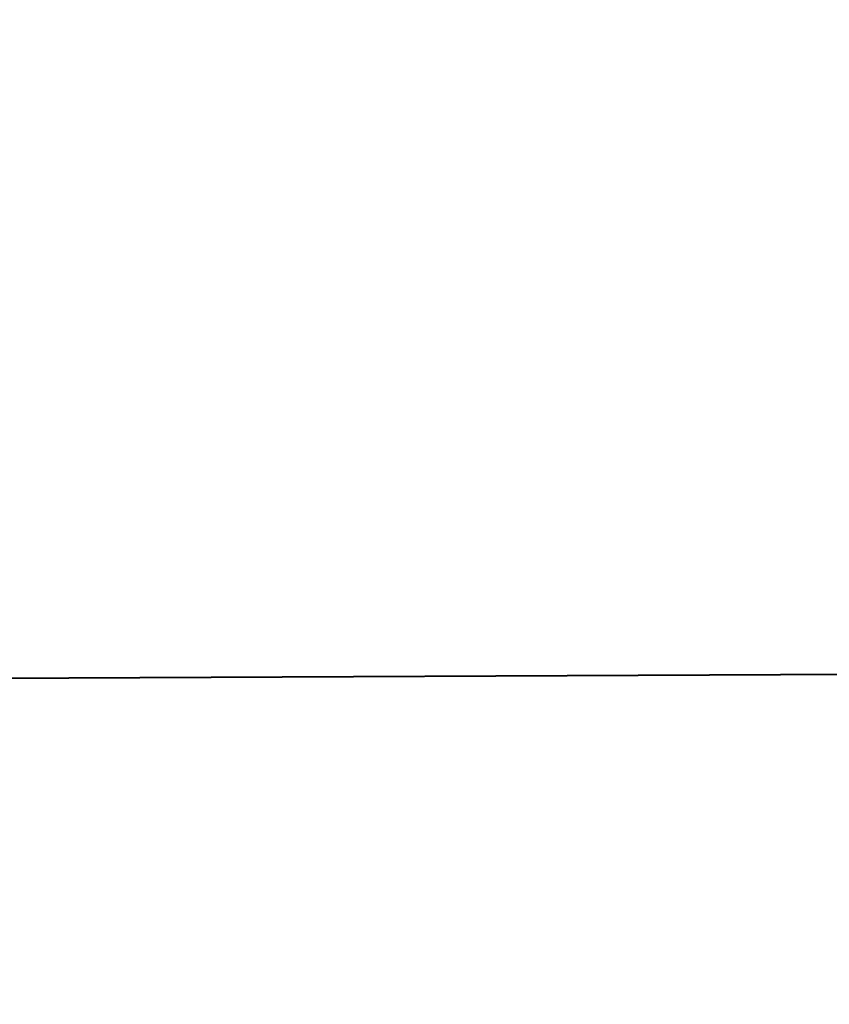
# Model space of a CAD drawing. Header units: inches. Extents: x -9.4 to 9.4, y -4 to 4.
# Tile 37 of 256: x -3.466 to -3.364, y -3.533 to -3.41. Entities that reach past the tile are written whole.
import ezdxf

# ---------------------------------------------------------------- set-up
doc = ezdxf.new("R2010")
doc.units = ezdxf.units.IN
doc.header["$MEASUREMENT"] = 0
doc.layers.add('AFURN-3-VPPT', color=4, linetype='Continuous', true_color=0x00ffff)

msp = doc.modelspace()

# ---------------------------------------------------------------- meshes
at = {"layer": 'AFURN-3-VPPT'}
mesh = msp.add_polyface(dxfattribs=at)
corners = [(-3.61774, -3.77664, 15.29886), (-3.61774, -3.77664, 15.29886), (-3.61774, -3.77664, 15.29886), (1.04114, -3.75477, 15.29886), (1.04114, -3.75477, 15.29886), (1.04114, -3.75477, 15.29886), (-3.61774, -3.77664, 10.58782), (-3.61774, -3.77664, 10.58782), (-3.61774, -3.77664, 10.58782), (1.04114, -3.75477, 10.58782), (1.04114, -3.75477, 10.58782), (1.04114, -3.75477, 10.58782), (-3.61821, -3.67685, 15.29437), (-3.61821, -3.67685, 15.29437), (-3.2723, -3.32768, 15.27872), (-3.2723, -3.32768, 15.27872), (1.04067, -3.65498, 15.29437), (1.04067, -3.65498, 15.29437), (0.69149, -3.30907, 15.27872), (0.69149, -3.30907, 15.27872), (-3.61821, -3.67685, 10.59121), (-3.61821, -3.67685, 10.59121), (-3.2723, -3.32768, 10.603), (-3.2723, -3.32768, 10.603), (1.04067, -3.65498, 10.59121), (1.04067, -3.65498, 10.59121), (0.69149, -3.30907, 10.603), (0.69149, -3.30907, 10.603), (-3.58504, -3.49321, 15.28611), (-3.58504, -3.49321, 15.28611), (-3.58504, -3.49321, 15.28611), (1.00577, -3.47166, 15.28611), (1.00577, -3.47166, 15.28611), (1.00577, -3.47166, 15.28611), (-3.45566, -3.36259, 15.28026), (-3.45566, -3.36259, 15.28026), (-3.45566, -3.36259, 15.28026), (0.87518, -3.34226, 15.28026), (0.87518, -3.34226, 15.28026), (0.87518, -3.34226, 15.28026), (-3.58503, -3.4932, 10.59744), (-3.58503, -3.4932, 10.59744), (-3.58503, -3.4932, 10.59744), (1.00577, -3.47165, 10.59744), (1.00577, -3.47165, 10.59744), (1.00577, -3.47165, 10.59744), (-3.45565, -3.36259, 10.60185), (-3.45565, -3.36259, 10.60185), (-3.45565, -3.36259, 10.60185), (0.87517, -3.34226, 10.60185), (0.87517, -3.34226, 10.60185), (0.87517, -3.34226, 10.60185)]
mesh.append_faces([[corners[k] for k in face] for face in [(0, 4, 16, 12), (20, 24, 9, 6), (14, 18, 27, 23), (17, 3, 10, 25), (5, 2, 7, 11), (1, 13, 21, 8), (23, 47, 34, 14), (46, 41, 28, 35), (40, 21, 13, 29), (18, 38, 49, 27), (37, 32, 43, 50), (31, 17, 25, 44), (16, 33, 30, 12), (33, 39, 36, 30), (39, 19, 15, 36), (20, 42, 45, 24), (42, 48, 51, 45), (48, 22, 26, 51)]])

doc.saveas('drawing.dxf')
